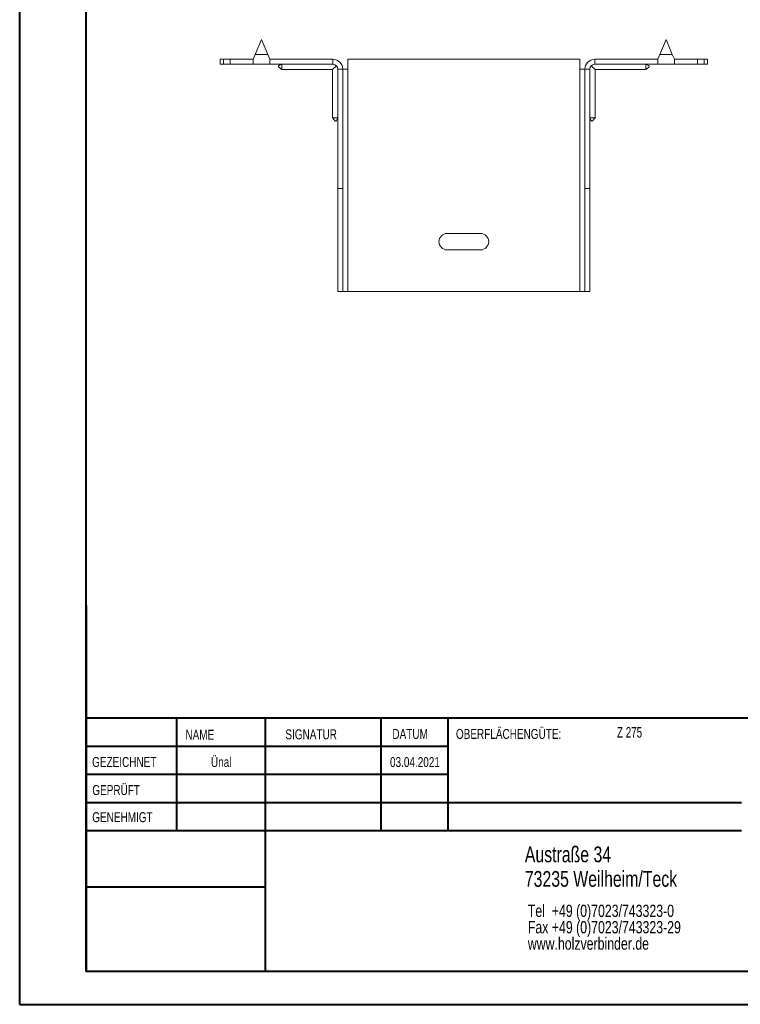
# Model space of a CAD drawing. Header units: millimetres. Extents: x 0 to 210, y 0 to 297.
# Tile 1 of 4: x 0 to 109, y 0 to 149. Entities that reach past the tile are written whole.
import ezdxf

# ---------------------------------------------------------------- set-up
doc = ezdxf.new("R2010")
doc.units = ezdxf.units.MM
doc.styles.add('SLDTEXTSTYLE0', font='TXT', dxfattribs={"width": 0.75})
doc.styles.add('SLDTEXTSTYLE2', font='TXT', dxfattribs={"width": 0.7})

# ---------------------------------------------------------------- blocks, each defined once
blk = doc.blocks.new('SW_NOTE_0')
at = {"color": 0, "linetype": 'Continuous', "lineweight": 0, "char_height": 1.8521, "attachment_point": 1, "style": 'SLDTEXTSTYLE0'}
for s, insert in [('Tel  +49 (0)7023/743323-0', (0, 2.39)), ('Fax +49 (0)7023/743323-29', (0, -0.08)), ('www.holzverbinder.de', (0, -2.55))]:
    blk.add_mtext(s, dxfattribs=dict(at, insert=insert))

msp = doc.modelspace()

# ---------------------------------------------------------------- linework, layer by layer
at = {"color": 7, "linetype": 'Continuous', "lineweight": 40}
for p, q in [((0.08, 0.21), (0.08, 297.21)), ((10.08, 5.21), (10.08, 292.21)), ((10.11, 60.37), (10.11, 5.12)), ((205.08, 43.37), (10.11, 43.37)), ((23.71, 43.37), (23.71, 26.37)), ((37.1, 43.37), (37.1, 5.12)), ((54.51, 43.37), (54.51, 26.37)), ((64.71, 26.37), (64.71, 43.37)), ((64.71, 39.1), (10.11, 39.1)), ((64.71, 34.87), (10.11, 34.87)), ((108.91, 30.62), (10.11, 30.62)), ((108.91, 26.37), (10.11, 26.37)), ((37.1, 17.87), (10.11, 17.87)), ((10.11, 13.71), (10.08, 13.71)), ((10.11, 9.46), (10.08, 9.46)), ((10.08, 5.21), (205.08, 5.21)), ((0.08, 0.21), (210.08, 0.21))]:
    msp.add_line(p, q, dxfattribs=at)
at = {"color": 7, "linetype": 'Continuous', "lineweight": 15}
for p, q in [((36.55, 145.74), (35.61, 143.49)), ((37.49, 143.49), (36.55, 145.74)), ((97.55, 145.74), (96.61, 143.49)), ((98.49, 143.49), (97.55, 145.74)), ((30.3, 142.74), (30.3, 141.99)), ((30.3, 142.74), (30.8, 142.74)), ((30.8, 142.74), (30.8, 141.99)), ((30.8, 142.74), (31.8, 142.74)), ((31.8, 141.99), (31.8, 142.74)), ((35.3, 142.74), (31.8, 142.74)), ((35.61, 143.49), (35.3, 142.74)), ((35.3, 142.74), (35.3, 141.99)), ((35.61, 143.49), (37.49, 143.49)), ((37.8, 142.74), (37.49, 143.49)), ((37.8, 141.99), (37.8, 142.74)), ((47.3, 142.74), (37.8, 142.74)), ((47.3, 141.99), (47.3, 142.74)), ((84.55, 142.74), (49.55, 142.74)), ((49.55, 141.24), (49.55, 142.74)), ((84.55, 142.74), (84.55, 141.24)), ((86.8, 141.99), (86.8, 142.74)), ((86.8, 142.74), (96.3, 142.74)), ((96.61, 143.49), (96.3, 142.74)), ((96.3, 142.74), (96.3, 141.99)), ((96.61, 143.49), (98.49, 143.49)), ((98.8, 142.74), (98.49, 143.49)), ((98.8, 142.74), (102.3, 142.74)), ((98.8, 141.99), (98.8, 142.74)), ((102.3, 141.99), (102.3, 142.74)), ((102.3, 142.74), (103.3, 142.74)), ((103.3, 141.99), (103.3, 142.74)), ((103.3, 142.74), (103.8, 142.74)), ((103.8, 141.99), (103.8, 142.74)), ((30.8, 141.99), (30.3, 141.99)), ((31.8, 141.99), (30.8, 141.99)), ((35.3, 141.99), (31.8, 141.99)), ((35.3, 141.99), (37.8, 141.99)), ((47.3, 141.99), (37.8, 141.99)), ((39.6, 141.19), (47.25, 141.19)), ((47.25, 141.19), (47.83, 141.77)), ((47.25, 141.19), (47.25, 133.93)), ((48.05, 141.24), (48.8, 141.24)), ((48.05, 123.24), (48.05, 141.24)), ((48.8, 123.24), (48.8, 141.24)), ((48.8, 141.24), (49.55, 141.24)), ((49.55, 107.74), (49.55, 141.24)), ((84.55, 141.24), (84.55, 107.74)), ((84.55, 141.24), (85.3, 141.24)), ((85.3, 123.24), (85.3, 141.24)), ((86.05, 141.24), (85.3, 141.24)), ((86.05, 123.24), (86.05, 141.24)), ((86.27, 141.77), (86.85, 141.19)), ((86.8, 141.99), (96.3, 141.99)), ((86.85, 141.19), (94.5, 141.19)), ((86.85, 133.93), (86.85, 141.19)), ((96.3, 141.99), (98.8, 141.99)), ((98.8, 141.99), (102.3, 141.99)), ((103.3, 141.99), (102.3, 141.99)), ((103.8, 141.99), (103.3, 141.99)), ((48.8, 123.24), (48.05, 123.24)), ((48.05, 107.74), (48.05, 123.24)), ((48.8, 107.74), (48.8, 123.24)), ((85.3, 123.24), (86.05, 123.24)), ((85.3, 107.74), (85.3, 123.24)), ((86.05, 107.74), (86.05, 123.24)), ((69.55, 116.49), (64.55, 116.49)), ((64.55, 113.99), (69.55, 113.99)), ((48.8, 107.74), (48.05, 107.74)), ((48.8, 107.74), (49.55, 107.74)), ((49.55, 107.74), (84.55, 107.74)), ((84.55, 107.74), (85.3, 107.74)), ((85.3, 107.74), (86.05, 107.74))]:
    msp.add_line(p, q, dxfattribs=at)
at = {"color": 7, "linetype": 'Continuous', "lineweight": 0}
for p, q in [((64.71, 39.12), (10.11, 39.12)), ((23.71, 5.21), (23.71, 5.12)), ((54.51, 5.21), (54.51, 5.12))]:
    msp.add_line(p, q, dxfattribs=at)
at = {"color": 7, "linetype": 'Continuous', "lineweight": 15}
for centre, radius, start, end in [((47.3, 141.24), 1.5, 0, 90), ((86.8, 141.24), 1.5, 90, 180), ((47.3, 141.24), 0.75, 0, 90), ((86.8, 141.24), 0.75, 90, 180), ((64.55, 115.24), 1.25, 90, 270), ((69.55, 115.24), 1.25, 270, 90)]:
    msp.add_arc(centre, radius, start, end, dxfattribs=at)
for points, knots in [([(39.6, 141.99), (39.48, 141.95), (39.31, 141.89), (39.15, 141.79), (39.11, 141.72), (39.1, 141.69), (39.1, 141.65), (39.12, 141.61), (39.18, 141.53), (39.35, 141.4), (39.5, 141.27), (39.61, 141.18)], [0, 0, 0, 0, 0.285501, 0.392615, 0.433608, 0.452355, 0.47104, 0.511905, 0.562272, 0.6953, 1, 1, 1, 1]), ([(39.6, 141.99), (39.6, 141.91), (39.6, 141.72), (39.6, 141.45), (39.6, 141.26), (39.6, 141.18), (39.6, 141.2), (39.6, 141.2)], [0, 0, 0, 0, 0.176999, 0.437532, 0.698072, 0.958616, 1, 1, 1, 1]), ([(94.49, 141.18), (94.58, 141.26), (94.71, 141.37), (94.89, 141.5), (94.97, 141.59), (95, 141.65), (95, 141.69), (94.99, 141.72), (94.96, 141.77), (94.81, 141.89), (94.65, 141.95), (94.5, 141.99)], [0, 0, 0, 0, 0.256731, 0.386951, 0.489173, 0.528771, 0.547318, 0.566205, 0.608673, 0.662214, 1, 1, 1, 1]), ([(94.5, 141.99), (94.5, 141.91), (94.5, 141.72), (94.5, 141.45), (94.5, 141.26), (94.5, 141.18), (94.5, 141.2), (94.5, 141.2)], [0, 0, 0, 0, 0.176999, 0.437532, 0.698072, 0.958616, 1, 1, 1, 1]), ([(47.24, 133.93), (47.32, 133.85), (47.43, 133.72), (47.56, 133.54), (47.64, 133.45), (47.71, 133.43), (47.75, 133.43), (47.78, 133.43), (47.82, 133.46), (47.95, 133.61), (48, 133.78), (48.05, 133.93)], [0, 0, 0, 0, 0.256731, 0.386951, 0.489173, 0.528771, 0.547318, 0.566205, 0.608673, 0.662214, 1, 1, 1, 1]), ([(47.26, 133.93), (47.26, 133.93), (47.27, 133.93), (47.44, 133.93), (47.66, 133.93), (47.87, 133.93), (47.99, 133.93), (48.05, 133.93)], [0, 0, 0, 0, 0.217783, 0.478083, 0.738383, 0.867316, 1, 1, 1, 1]), ([(86.05, 133.93), (86.09, 133.81), (86.15, 133.64), (86.25, 133.48), (86.32, 133.43), (86.35, 133.43), (86.39, 133.43), (86.43, 133.44), (86.51, 133.51), (86.64, 133.68), (86.77, 133.83), (86.86, 133.93)], [0, 0, 0, 0, 0.285501, 0.392615, 0.433608, 0.452355, 0.47104, 0.511905, 0.562272, 0.6953, 1, 1, 1, 1]), ([(86.84, 133.93), (86.84, 133.93), (86.82, 133.93), (86.66, 133.93), (86.44, 133.93), (86.23, 133.93), (86.11, 133.93), (86.05, 133.93)], [0, 0, 0, 0, 0.217783, 0.478083, 0.738383, 0.867316, 1, 1, 1, 1])]:
    msp.add_open_spline(points, degree=3, knots=knots, dxfattribs=at)

# ---------------------------------------------------------------- block references
at = {"color": 7, "linetype": 'Continuous', "lineweight": 0}
msp.add_blockref('SW_NOTE_0', (76.7, 12.85), dxfattribs=at)

# ---------------------------------------------------------------- texts
for s, insert, char_height, attachment_point, style in [('NAME', (25.07, 41.62), 1.5, 1, 'SLDTEXTSTYLE0'), ('SIGNATUR', (40.14, 41.68), 1.5, 1, 'SLDTEXTSTYLE0'), ('DATUM', (56.28, 41.74), 1.5, 1, 'SLDTEXTSTYLE0'), ('OBERFLÄCHENGÜTE:', (65.86, 41.74), 1.5, 1, 'SLDTEXTSTYLE0'), ('Z 275', (90.14, 42.03), 1.587, 1, 'SLDTEXTSTYLE2'), ('GEZEICHNET', (11, 37.51), 1.5, 1, 'SLDTEXTSTYLE0'), ('Ünal', (30.47, 37.5), 1.499, 2, 'SLDTEXTSTYLE0'), ('03.04.2021', (59.68, 37.5), 1.499, 2, 'SLDTEXTSTYLE0'), ('GEPRÜFT', (11.03, 33.28), 1.5, 1, 'SLDTEXTSTYLE0'), ('GENEHMIGT', (11.02, 29.19), 1.5, 1, 'SLDTEXTSTYLE0'), ('Austraße 34', (76.25, 24.02), 2.3813, 1, 'SLDTEXTSTYLE0'), ('73235 Weilheim/Teck', (76.25, 20.32), 2.3813, 1, 'SLDTEXTSTYLE0')]:
    msp.add_mtext(s, dxfattribs=dict(at, insert=insert, char_height=char_height, attachment_point=attachment_point, style=style))

doc.saveas('drawing.dxf')
